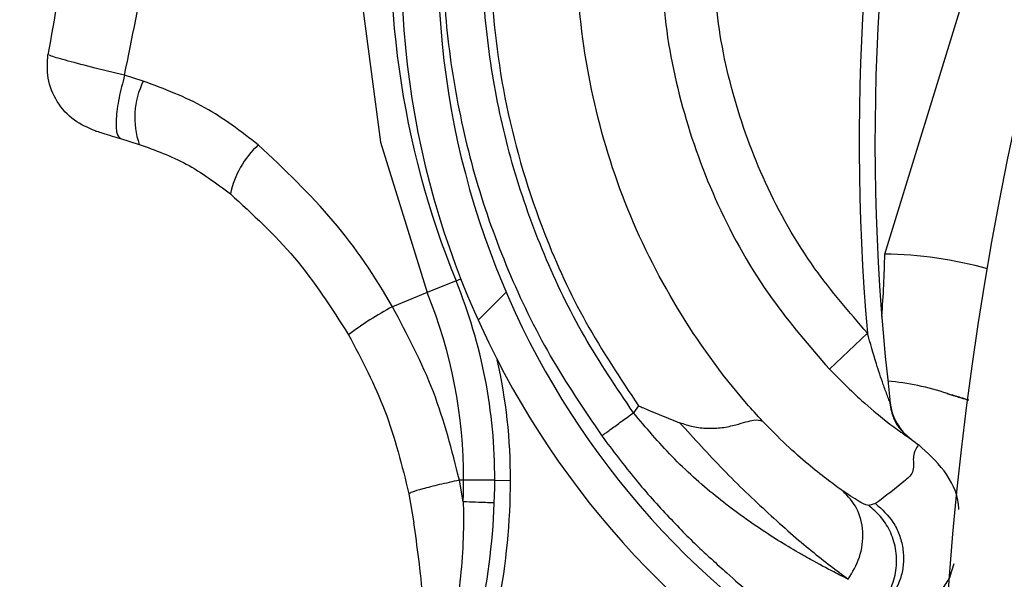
# Model space of a CAD drawing. Header units: inches. Extents: x 170 to 284, y 215 to 248.
# Tile 160 of 202: x 186.174 to 186.2384, y 224.662 to 224.6985. Entities that reach past the tile are written whole.
import ezdxf

# ---------------------------------------------------------------- set-up
doc = ezdxf.new("R2010")
doc.units = ezdxf.units.IN
doc.header["$LTSCALE"] = 0.25
doc.header["$MEASUREMENT"] = 0
doc.layers.add('ANNOTATIONS', color=1, linetype='Continuous')
doc.layers.add('RH BENCH MOUNT', color=7, linetype='Continuous')
doc.styles.add('ARIAL', font='arial.ttf', dxfattribs={"height": 0.09375})
doc.dimstyles.new('STANDARD$0', dxfattribs={"dimtxt": 0.09375, "dimasz": 0.09375, "dimexe": 0.03125, "dimexo": 0.046875, "dimgap": 0.09, "dimtad": 0, "dimtih": 1, "dimtoh": 1, "dimdec": 4, "dimzin": 0, "dimdsep": 46, "dimtxsty": 'ARIAL', "dimcen": 0.09, "dimadec": 0, "dimazin": 0, "dimtfac": 1, "dimtdec": 4, "dimtofl": 0, "dimtmove": 0, "dimatfit": 1, "dimfxl": 1, "dimtolj": 1, "dimtzin": 0, "dimarcsym": 0})
pattern_1 = [(45, (176.0930244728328, 218.320867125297), (-0.03026527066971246, 0.03026527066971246), [])]

# ---------------------------------------------------------------- blocks, each defined once
blk = doc.blocks.new('*D44')
at = {"layer": 'ANNOTATIONS', "color": 0, "lineweight": -2, "transparency": 16777216}
for p, q in [((185.9644948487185, 225.4792255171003), (185.9644948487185, 226.2131025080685)), ((187.3643717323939, 224.3791894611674), (187.3643717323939, 226.2131025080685)), ((186.0582448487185, 226.1818525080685), (186.3541591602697, 226.1818525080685)), ((187.2706217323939, 226.1818525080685), (186.9747074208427, 226.1818525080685))]:
    blk.add_line(p, q, dxfattribs=at)
at = {"layer": 'ANNOTATIONS', "color": 0, "transparency": 16777216}
for points in [[(186.0582448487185, 226.1974775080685), (186.0582448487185, 226.1662275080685), (185.9644948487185, 226.1818525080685)], [(187.2706217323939, 226.1974775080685), (187.2706217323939, 226.1662275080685), (187.3643717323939, 226.1818525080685)]]:
    blk.add_solid(points, dxfattribs=at)
at = {"layer": 'defpoints', "color": 0, "transparency": 16777216}
for p in [(187.3643717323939, 226.1818525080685), (185.9644948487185, 225.4323505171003), (187.3643717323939, 224.3323144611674)]:
    blk.add_point(p, dxfattribs=at)
at = {"layer": 'ANNOTATIONS', "color": 0, "transparency": 16777216, "insert": (186.6644332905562, 226.1818525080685), "char_height": 0.09375, "attachment_point": 5, "style": 'ARIAL'}
blk.add_mtext('\\A1;DIM "A"', dxfattribs=at)

msp = doc.modelspace()

# ---------------------------------------------------------------- hatches: boundary and pattern name
at = {"layer": 'RH BENCH MOUNT'}
h = msp.add_hatch(dxfattribs=at)
h.set_pattern_fill('ANSI31', color=256, scale=0.34241245, angle=2.8e-322, style=0)
h.set_pattern_definition([(45, (176.1263761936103, 218.320867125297), (-0.03026527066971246, 0.03026527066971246), [])])
edge = h.paths.add_edge_path(flags=0)
edge.add_arc((186.41301658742, 224.2130895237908), 0.021400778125, 89.9999999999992, 390.52248781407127, ccw=False)
edge.add_line((186.41301658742, 224.2344903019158), (186.485779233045, 224.2344903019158))
edge.add_arc((186.485779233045, 224.6453852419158), 0.4108949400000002, 270, 450.0000000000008)
edge.add_line((186.485779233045, 225.0562801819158), (186.00212164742, 225.0562801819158))
edge.add_arc((186.00212164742, 225.0605603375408), 0.004280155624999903, 180.0000000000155, 269.9999999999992, ccw=False)
edge.add_line((185.997841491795, 225.0605603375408), (185.997841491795, 225.1033618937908))
edge.add_arc((186.00212164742, 225.1033618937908), 0.004280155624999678, 360, 540, ccw=False)
edge.add_line((186.006401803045, 225.1033618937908), (186.006401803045, 225.0605603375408))
edge.add_line((186.006401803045, 225.0605603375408), (186.003169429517, 225.0605603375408))
edge.add_line((186.003169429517, 225.0605603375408), (186.003169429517, 225.1033618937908))
edge.add_arc((186.00212164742, 225.1033618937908), 0.001047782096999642, 360, 540.0000000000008)
edge.add_line((186.001073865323, 225.1033618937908), (186.001073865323, 225.0605603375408))
edge.add_arc((186.00212164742, 225.0605603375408), 0.001047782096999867, 180, 270)
edge.add_line((186.00212164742, 225.0595125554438), (186.485779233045, 225.0595125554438))
edge.add_arc((186.485779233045, 224.6453852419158), 0.4141273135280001, 269.9999999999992, 450, ccw=False)
edge.add_line((186.485779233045, 224.2312579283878), (186.41301658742, 224.2312579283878))
edge.add_arc((186.41301658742, 224.2130895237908), 0.018168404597, 450.0000000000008, 750.5224878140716)
edge.add_arc((186.4277648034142, 224.221784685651), 0.001047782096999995, 390.5224878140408, 495.0000000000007)
edge.add_line((186.4270239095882, 224.222525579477), (186.4183287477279, 224.2138304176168))
edge.add_line((186.4183287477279, 224.2138304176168), (186.4160431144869, 224.2161160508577))
edge.add_line((186.4160431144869, 224.2161160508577), (186.4247382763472, 224.224811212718))
edge.add_arc((186.4277648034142, 224.221784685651), 0.004280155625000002, 390.522487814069, 495.0000000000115, ccw=False)
h = msp.add_hatch(dxfattribs=at)
h.set_pattern_fill('ANSI31', color=256, scale=0.34241245, style=0)
h.set_pattern_definition(pattern_1)
edge = h.paths.add_edge_path(flags=0)
edge.add_line((186.4524275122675, 225.0520000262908), (186.1100150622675, 225.0520000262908))
edge.add_line((186.1100150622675, 225.0520000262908), (186.1100150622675, 225.0562801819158))
edge.add_line((186.1100150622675, 225.0562801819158), (186.4524275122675, 225.0562801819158))
edge.add_arc((186.4524275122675, 224.6453852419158), 0.4108949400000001, 269.9999999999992, 450, ccw=False)
edge.add_line((186.4524275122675, 224.2344903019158), (186.3796648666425, 224.2344903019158))
edge.add_line((186.3796648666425, 224.2344903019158), (186.3796648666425, 224.2387704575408))
edge.add_line((186.3796648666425, 224.2387704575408), (186.4524275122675, 224.2387704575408))
edge.add_arc((186.4524275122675, 224.6453852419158), 0.406614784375, 270, 450.0000000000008)
h = msp.add_hatch(dxfattribs=at)
h.set_pattern_fill('ANSI32', color=256, scale=0.34241245, angle=2.8e-322, style=0)
h.set_pattern_definition([(45, (176.0930244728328, 218.320867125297), (-0.09079581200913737, 0.09079581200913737), []), (45, (176.1535550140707, 218.320867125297), (-0.09079581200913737, 0.09079581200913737), [])])
edge = h.paths.add_edge_path(flags=0)
edge.add_arc((186.4524275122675, 224.6453852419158), 0.2182879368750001, 180, 540, ccw=False)
edge = h.paths.add_edge_path(flags=0)
edge.add_arc((186.4524275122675, 224.6453852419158), 0.2097276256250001, 180, 540, ccw=False)
h = msp.add_hatch(dxfattribs=at)
h.set_pattern_fill('ANSI31', color=256, scale=0.34241245, angle=2.8e-322, style=0)
h.set_pattern_definition(pattern_1)
edge = h.paths.add_edge_path(flags=0)
edge.add_arc((186.2041794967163, 224.6238827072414), 0.001712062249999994, 432.8696093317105, 455.0800296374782)
edge.add_line((186.20402789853, 224.6255880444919), (186.2038141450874, 224.627992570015))
edge.add_arc((186.2041794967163, 224.6238827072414), 0.004126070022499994, 432.8696093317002, 455.08002963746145, ccw=False)
edge.add_arc((186.2015572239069, 224.6153749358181), 0.01302879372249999, 384.3457767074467, 432.8696093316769, ccw=False)
edge.add_arc((186.196571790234, 224.6136151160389), 0.01830194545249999, 342.8696093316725, 382.9309823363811, ccw=False)
edge.add_arc((186.2028217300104, 224.6116887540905), 0.01176186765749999, 275.0104670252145, 342.86960933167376, ccw=False)
edge.add_arc((186.2015874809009, 224.6154731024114), 0.01566536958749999, 218.1266773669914, 278.30040914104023, ccw=False)
edge.add_arc((186.2089842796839, 224.6216851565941), 0.02532140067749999, 195.7238575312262, 218.8505426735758, ccw=False)
edge.add_arc((186.1993204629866, 224.6179992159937), 0.01504902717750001, 155.0253276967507, 192.1842589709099, ccw=False)
edge.add_arc((186.2108052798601, 224.6130619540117), 0.02754708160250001, 436.1781124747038, 515.802183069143, ccw=False)
edge.add_arc((186.2183269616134, 224.6485092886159), 0.008748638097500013, 263.8282282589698, 410.8110415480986)
edge.add_arc((186.2556716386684, 224.7022467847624), 0.05672062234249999, 162.4402450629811, 235.8795090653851, ccw=False)
edge.add_arc((186.4073322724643, 224.6567558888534), 0.2150521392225, 506.2956368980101, 523.0756629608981, ccw=False)
edge.add_arc((186.2518501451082, 224.7592490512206), 0.02884824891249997, 448.028452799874, 504.2833661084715, ccw=False)
edge.add_arc((186.2513591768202, 224.8164788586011), 0.0284373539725, 272.9902032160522, 326.5886769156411)
edge.add_arc((186.262399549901, 224.8087046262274), 0.01494630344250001, 328.1610501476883, 383.4168014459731)
edge.add_arc((186.2585927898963, 224.8079789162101), 0.0187470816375, 380.8274838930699, 414.3092253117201)
edge.add_arc((186.262141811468, 224.811937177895), 0.0134739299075, 416.7471667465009, 455.1432550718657)
edge.add_arc((186.2617552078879, 224.8194016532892), 0.006011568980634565, 457.8521419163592, 478.5871829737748)
edge.add_arc((186.2689755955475, 224.8095800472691), 0.01816498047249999, 483.768869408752, 522.869609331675)
edge.add_arc((186.2620712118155, 224.8117081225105), 0.01094007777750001, 522.8696093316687, 612.8696093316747)
edge.add_arc((186.2593985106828, 224.8030367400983), 0.001866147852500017, 252.8696093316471, 268.5118557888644)
edge.add_line((186.2593500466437, 224.8011712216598), (186.2592873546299, 224.7987580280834))
edge.add_arc((186.2593985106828, 224.8030367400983), 0.004280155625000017, 252.8696093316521, 268.51185578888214, ccw=False)
edge.add_arc((186.2620712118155, 224.8117081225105), 0.01335408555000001, 162.8696093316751, 252.86960933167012, ccw=False)
edge.add_arc((186.2689755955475, 224.8095800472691), 0.020578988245, 483.4809676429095, 522.8696093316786, ccw=False)
edge.add_arc((186.2617552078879, 224.8194016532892), 0.008425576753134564, 457.44727651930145, 479.3693202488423, ccw=False)
edge.add_arc((186.262141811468, 224.811937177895), 0.01588793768, 416.55991158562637, 455.3401900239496, ccw=False)
edge.add_arc((186.2585927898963, 224.8079789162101), 0.02116108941, 380.97414010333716, 414.44678106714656, ccw=False)
edge.add_arc((186.262399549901, 224.8087046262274), 0.01736031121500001, 328.0498574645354, 383.2354626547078, ccw=False)
edge.add_arc((186.2513591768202, 224.8164788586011), 0.030851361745, 272.78776661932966, 326.6491469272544, ccw=False)
edge.add_arc((186.2518501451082, 224.7592490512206), 0.02643424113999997, 447.8113188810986, 504.1932224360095)
edge.add_arc((186.4073322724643, 224.6567558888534), 0.21263813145, 506.3072777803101, 523.0792988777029)
edge.add_arc((186.2556716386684, 224.7022467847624), 0.05430661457, 522.426235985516, 595.9841441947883)
edge.add_arc((186.2183269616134, 224.6485092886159), 0.01116264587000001, 262.93064822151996, 411.39869652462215, ccw=False)
edge.add_arc((186.2108052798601, 224.6130619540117), 0.02513307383, 435.8410095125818, 515.8402671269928)
edge.add_arc((186.1993204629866, 224.6179992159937), 0.01263501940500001, 514.9526566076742, 551.8523061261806)
edge.add_arc((186.2089842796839, 224.6216851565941), 0.022907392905, 195.9139156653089, 218.8893245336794)
edge.add_arc((186.2015874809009, 224.6154731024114), 0.01325136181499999, 218.0618497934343, 278.6048591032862)
edge.add_arc((186.2028217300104, 224.6116887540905), 0.009347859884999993, 274.5921334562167, 342.8696093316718)
edge.add_arc((186.196571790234, 224.6136151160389), 0.01588793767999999, 342.8696093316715, 382.8217882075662)
edge.add_arc((186.2015572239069, 224.6153749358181), 0.01061478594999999, 384.5041106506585, 432.869609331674)

# ---------------------------------------------------------------- linework, layer by layer
for p, q in [((186.230551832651, 224.683230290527), (186.2498213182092, 224.7457487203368)), ((186.1820896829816, 224.6945269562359), (186.1808595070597, 224.6949134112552)), ((186.1806010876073, 224.6907759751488), (186.1818260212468, 224.6903984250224)), ((186.2025277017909, 224.6814854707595), (186.2006446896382, 224.6807177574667)), ((186.2025277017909, 224.6814854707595), (186.2028376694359, 224.681611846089)), ((186.2006446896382, 224.6807177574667), (186.1983752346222, 224.6797924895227)), ((186.2294152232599, 224.6780736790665), (186.2269291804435, 224.6757219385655)), ((186.2144574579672, 224.6733148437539), (186.214127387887, 224.67286322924)), ((186.2321167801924, 224.6712518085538), (186.2324735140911, 224.6709880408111)), ((186.2324735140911, 224.6709880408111), (186.2327543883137, 224.670771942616)), ((186.202999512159, 224.6670451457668), (186.2027502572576, 224.6684568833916)), ((186.2030280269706, 224.6684560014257), (186.2027502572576, 224.6684568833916)), ((186.20506151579, 224.6684495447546), (186.2030280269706, 224.6684560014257)), ((186.20506151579, 224.6684495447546), (186.2060887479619, 224.6684462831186)), ((186.1994506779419, 224.6675641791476), (186.199781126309, 224.6656782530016)), ((186.2299530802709, 224.6669301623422), (186.2295074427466, 224.6667932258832)), ((186.1998925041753, 224.6648170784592), (186.1997815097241, 224.6656782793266)), ((186.234830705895, 224.662183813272), (186.235086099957, 224.6630203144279))]:
    msp.add_line(p, q, dxfattribs=at)
at = {"layer": 'RH BENCH MOUNT', "flags": 128}
msp.add_lwpolyline([(186.1968376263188, 224.7115340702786), (186.1966728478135, 224.7107510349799), (186.1962809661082, 224.7004547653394), (186.1975927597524, 224.6905444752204), (186.2006446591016, 224.6807178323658), (186.2006446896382, 224.6807177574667), (186.2006446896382, 224.6807177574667)], dxfattribs=at)
at = {"layer": 'RH BENCH MOUNT'}
msp.add_circle((186.4524275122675, 224.6453852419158), 0.218287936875, dxfattribs=at)
for centre, radius, start, end in [((186.3754347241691, 224.6905616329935), 0.1465525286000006, 148.2102277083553, 184.8881843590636), ((186.3754347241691, 224.6905616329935), 0.1455252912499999, 148.2240339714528, 186.7401596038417), ((186.2556716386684, 224.7022467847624), 0.05672062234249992, 162.4402450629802, 235.8795090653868), ((186.2556716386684, 224.7022467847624), 0.05430661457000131, 162.4262359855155, 235.9841441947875), ((186.2561129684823, 224.7033324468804), 0.05786770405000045, 173.7715006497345, 202.1809632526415), ((186.1868114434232, 224.6921527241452), 0.005285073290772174, 153.3054818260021, 199.3862449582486), ((186.1937640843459, 224.6858830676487), 0.006116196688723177, 132.8655740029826, 167.9731871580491), ((186.1719575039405, 224.6840013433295), 0.05859940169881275, 355.2621459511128, 359.2460785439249), ((186.2302722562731, 224.657550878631), 0.02568093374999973, 74.17282644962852, 89.37623518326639), ((186.1708204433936, 224.6685582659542), 0.03424124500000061, 359.8180768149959, 22.18096325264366), ((186.1708204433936, 224.6685582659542), 0.0322077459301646, 359.8180768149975, 22.18096325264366), ((186.209288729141, 224.6594768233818), 0.02306145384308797, 118.2445140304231, 126.7082224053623), ((186.1708204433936, 224.6685582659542), 0.03526848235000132, 359.8180768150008, 12.70827030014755), ((186.2292044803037, 224.6578799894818), 0.01712062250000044, 71.480106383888, 84.81620946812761), ((186.23480571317, 224.6746010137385), 0.0005136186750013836, 251.4801063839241, 252.883864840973), ((186.2343156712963, 224.6738836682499), 0.003424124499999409, 186.7401596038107, 233.4920208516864), ((186.1619177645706, 224.6685865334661), 0.04314396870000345, 338.6409130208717, 359.8180768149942), ((186.1619177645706, 224.6685865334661), 0.04111046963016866, 357.8501057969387, 359.8180768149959), ((186.1619177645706, 224.6685865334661), 0.04417120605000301, 338.6409130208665, 359.8180768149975)]:
    msp.add_arc(centre, radius, start, end, dxfattribs=at)
for points, knots in [([(186.1758721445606, 224.6962543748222), (186.1767331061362, 224.7010730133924), (186.1784920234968, 224.7109173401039), (186.1812563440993, 224.7205338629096), (186.1826675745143, 224.7254432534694)], [0, 0, 0, 0, 0.4894838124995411, 1, 1, 1, 1]), ([(186.1808646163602, 224.6949126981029), (186.1818340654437, 224.6997834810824), (186.1837711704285, 224.7095160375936), (186.186546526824, 224.7190632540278), (186.1879329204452, 224.7238324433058)], [0, 0, 0, 0, 0.500462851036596, 1, 1, 1, 1]), ([(186.2074258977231, 224.7196331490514), (186.2066103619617, 224.7167062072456), (186.2049522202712, 224.7107551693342), (186.2045519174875, 224.7016836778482), (186.205600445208, 224.692814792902), (186.2078812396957, 224.6852262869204), (186.2108908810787, 224.6786639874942), (186.2132624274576, 224.6751071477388), (186.2144574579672, 224.6733148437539)], [0, 0, 0, 0, 0.1870908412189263, 0.3803918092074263, 0.5558755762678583, 0.7364481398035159, 0.8671952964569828, 1, 1, 1, 1]), ([(186.214127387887, 224.67286322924), (186.2130170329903, 224.674504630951), (186.2107945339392, 224.6777900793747), (186.2082046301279, 224.6831640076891), (186.2061960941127, 224.6887807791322), (186.204864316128, 224.6946055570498), (186.2041924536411, 224.7005421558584), (186.2042297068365, 224.7065120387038), (186.2049002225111, 224.7124401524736), (186.2059299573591, 224.7162711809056), (186.2064432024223, 224.718180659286)], [0, 0, 0, 0, 0.1247413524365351, 0.2496837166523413, 0.3746881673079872, 0.499985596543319, 0.6253465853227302, 0.7503062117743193, 0.8755465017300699, 1, 1, 1, 1]), ([(186.2225503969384, 224.6723189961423), (186.2222056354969, 224.6727001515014), (186.2201393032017, 224.6749846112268), (186.2168256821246, 224.6795966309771), (186.2133809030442, 224.6865197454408), (186.2111797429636, 224.6939369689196), (186.2102029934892, 224.701799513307), (186.2106498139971, 224.7099022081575), (186.2119237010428, 224.715294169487), (186.2128013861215, 224.7179033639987), (186.2128013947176, 224.7179033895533)], [0, 0, 0, 0, 0.03155846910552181, 0.1891461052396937, 0.3467338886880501, 0.5043277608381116, 0.6619226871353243, 0.8309600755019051, 0.9999983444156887, 1, 1, 1, 1]), ([(186.2017723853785, 224.7066679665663), (186.2017128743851, 224.7045795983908), (186.2015938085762, 224.7004013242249), (186.2023361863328, 224.6941619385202), (186.2037284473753, 224.6880464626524), (186.2058389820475, 224.6821496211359), (186.2085597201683, 224.6765165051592), (186.2108871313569, 224.673073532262), (186.2120487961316, 224.6713550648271)], [0, 0, 0, 0, 0.1669692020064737, 0.3340613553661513, 0.5010874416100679, 0.6678519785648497, 0.8342172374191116, 1, 1, 1, 1]), ([(186.2160595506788, 224.7053668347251), (186.2160148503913, 224.7034057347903), (186.2159186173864, 224.6991837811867), (186.217173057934, 224.6927832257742), (186.2195137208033, 224.6862970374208), (186.2227840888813, 224.680503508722), (186.2256328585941, 224.6772173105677), (186.2269291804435, 224.6757219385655)], [0, 0, 0, 0, 0.1810254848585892, 0.3897206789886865, 0.598415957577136, 0.8172607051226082, 1, 1, 1, 1]), ([(186.2294152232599, 224.6780736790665), (186.2282293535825, 224.6794417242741), (186.2256233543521, 224.6824480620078), (186.222630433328, 224.6877480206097), (186.2204932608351, 224.6936818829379), (186.219364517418, 224.6993690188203), (186.2194425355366, 224.7030614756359), (186.219476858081, 224.7046858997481)], [0, 0, 0, 0, 0.1859244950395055, 0.4085770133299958, 0.6208996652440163, 0.8332222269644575, 1, 1, 1, 1]), ([(186.1789545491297, 224.6912834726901), (186.178476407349, 224.6914857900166), (186.1774874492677, 224.6919042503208), (186.1763897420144, 224.6931531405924), (186.1757557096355, 224.6946843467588), (186.1758201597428, 224.6957478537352), (186.1758513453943, 224.6962624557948)], [0, 0, 0, 0, 0.2415860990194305, 0.4996813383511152, 0.7579094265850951, 1, 1, 1, 1]), ([(186.180864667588, 224.694912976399), (186.1801118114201, 224.6950971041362), (186.1785966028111, 224.6954676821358), (186.1769046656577, 224.6959133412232), (186.1759307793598, 224.6961948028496), (186.1759464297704, 224.6962264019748), (186.1759525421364, 224.6962387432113)], [0, 0, 0, 0, 0.2719162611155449, 0.547262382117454, 0.8231804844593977, 1, 1, 1, 1]), ([(186.180864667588, 224.694912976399), (186.1807329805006, 224.694408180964), (186.1804600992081, 224.693362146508), (186.1802826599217, 224.6920101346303), (186.1803123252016, 224.6910418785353), (186.1805071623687, 224.6908625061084), (186.1806011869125, 224.6907759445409)], [0, 0, 0, 0, 0.2412900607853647, 0.4999999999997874, 0.7587099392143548, 1, 1, 1, 1]), ([(186.1896033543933, 224.6903659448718), (186.1884739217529, 224.6912350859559), (186.1861685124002, 224.6930091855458), (186.1834674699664, 224.6940142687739), (186.1820896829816, 224.6945269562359)], [0, 0, 0, 0, 0.4899054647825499, 1, 1, 1, 1]), ([(186.1789548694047, 224.6912833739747), (186.1789538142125, 224.6912836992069), (186.1788711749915, 224.6913091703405), (186.1789671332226, 224.6912795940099), (186.1792747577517, 224.6911847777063), (186.1798541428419, 224.691006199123), (186.1803530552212, 224.6908524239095), (186.1806011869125, 224.6907759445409)], [0, 0, 0, 0, 0.00323000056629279, 0.2529631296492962, 0.5032304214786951, 0.7529340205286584, 0.9999999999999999, 0.9999999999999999, 0.9999999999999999, 0.9999999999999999]), ([(186.1818260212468, 224.6903984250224), (186.1828716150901, 224.6900199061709), (186.1850043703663, 224.6892478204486), (186.1868442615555, 224.6878632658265), (186.1877821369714, 224.6871574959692)], [0, 0, 0, 0, 0.4902549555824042, 1, 1, 1, 1]), ([(186.1983752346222, 224.6797924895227), (186.1983752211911, 224.6797925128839), (186.1972435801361, 224.6817608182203), (186.1946390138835, 224.6856197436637), (186.1913003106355, 224.6887665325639), (186.1896033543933, 224.6903659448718)], [0, 0, 0, 0, 5.836249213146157e-06, 0.4917349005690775, 1, 1, 1, 1]), ([(186.1877821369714, 224.6871574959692), (186.1892382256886, 224.6858273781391), (186.1922012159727, 224.6831207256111), (186.1943905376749, 224.6797030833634), (186.1955039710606, 224.6779649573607)], [0, 0, 0, 0, 0.4914254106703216, 1, 1, 1, 1]), ([(186.2027502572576, 224.6684568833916), (186.2022569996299, 224.6704081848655), (186.2012575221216, 224.6743620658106), (186.1993442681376, 224.6779667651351), (186.1983752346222, 224.6797924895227)], [0, 0, 0, 0, 0.4935154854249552, 1, 1, 1, 1]), ([(186.1955039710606, 224.6779649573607), (186.196361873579, 224.6763330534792), (186.1981004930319, 224.6730258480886), (186.1989966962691, 224.669400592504), (186.1994506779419, 224.6675641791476)], [0, 0, 0, 0, 0.4934389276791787, 1, 1, 1, 1]), ([(186.2308644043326, 224.6736185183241), (186.2308621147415, 224.6736239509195), (186.2308212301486, 224.6737209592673), (186.2306799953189, 224.6740837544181), (186.2303863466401, 224.6748957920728), (186.2299285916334, 224.676268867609), (186.2296066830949, 224.677400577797), (186.2294152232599, 224.6780736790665)], [0, 0, 0, 0, 0.005253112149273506, 0.09380336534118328, 0.2660256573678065, 0.5634579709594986, 0.9999999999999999, 0.9999999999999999, 0.9999999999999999, 0.9999999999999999]), ([(186.2269291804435, 224.6757219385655), (186.2276284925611, 224.6750164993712), (186.2288583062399, 224.6737759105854), (186.2305105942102, 224.6724040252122), (186.2315718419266, 224.6716106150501), (186.2319816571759, 224.6713368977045), (186.2320999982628, 224.6712643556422), (186.2321000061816, 224.671264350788)], [0, 0, 0, 0, 0.3699466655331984, 0.6505899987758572, 0.8492685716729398, 0.9999899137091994, 1, 1, 1, 1]), ([(186.2360149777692, 224.673699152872), (186.2358501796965, 224.6737484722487), (186.2355642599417, 224.6738340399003), (186.2352060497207, 224.6739423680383), (186.2349650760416, 224.6740155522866), (186.2347991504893, 224.6740661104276), (186.2346953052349, 224.6740978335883), (186.234648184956, 224.6741122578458), (186.2346442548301, 224.6741134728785), (186.2346425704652, 224.6741139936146)], [0, 0, 0, 0, 0.3254680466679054, 0.5646773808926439, 0.7187998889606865, 0.8200788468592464, 0.9236577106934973, 0.9672813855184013, 1, 1, 1, 1]), ([(186.2346545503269, 224.6741101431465), (186.2346560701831, 224.6741096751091), (186.2346596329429, 224.6741085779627), (186.2347078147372, 224.6740937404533), (186.2348134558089, 224.6740612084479), (186.234981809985, 224.6740093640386), (186.2352272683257, 224.6739337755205), (186.2355801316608, 224.6738251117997), (186.2358587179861, 224.6737393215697), (186.236014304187, 224.6736914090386)], [0, 0, 0, 0, 0.03189143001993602, 0.07475806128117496, 0.1789066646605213, 0.2823646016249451, 0.4408509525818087, 0.68772381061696, 1, 1, 1, 1]), ([(186.2308644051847, 224.6736185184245), (186.2309192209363, 224.673270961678), (186.2310146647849, 224.6726658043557), (186.2314592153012, 224.6718523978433), (186.2318730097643, 224.6714728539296), (186.2321001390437, 224.6712645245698)], [0, 0, 0, 0, 0.3783552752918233, 0.6587829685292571, 1, 1, 1, 1]), ([(186.230915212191, 224.6734817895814), (186.230913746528, 224.6734857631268), (186.2309104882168, 224.6734945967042), (186.2308943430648, 224.6735386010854), (186.2308854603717, 224.6735628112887)], [0, 0, 0, 0, 0.4498228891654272, 0.9999999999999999, 0.9999999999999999, 0.9999999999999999, 0.9999999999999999]), ([(186.2120487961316, 224.6713550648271), (186.2120765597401, 224.6713752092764), (186.2121192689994, 224.6714061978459), (186.2123784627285, 224.6715942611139), (186.2126467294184, 224.6717889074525), (186.2129797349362, 224.6720305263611), (186.2134636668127, 224.6723816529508), (186.2138659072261, 224.6726735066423), (186.214127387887, 224.67286322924)], [0, 0, 0, 0, 0.2394567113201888, 0.3683605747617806, 0.5000000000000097, 0.6316394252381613, 0.7605432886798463, 0.9999999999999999, 0.9999999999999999, 0.9999999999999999, 0.9999999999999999]), ([(186.2281626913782, 224.6619837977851), (186.2278558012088, 224.6621381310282), (186.2271227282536, 224.6625067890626), (186.226089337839, 224.6630640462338), (186.225271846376, 224.6635188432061), (186.2241511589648, 224.6641552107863), (186.2222777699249, 224.6653175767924), (186.219436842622, 224.6674032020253), (186.2166345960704, 224.6698911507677), (186.2149513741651, 224.6718864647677), (186.214127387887, 224.67286322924)], [0, 0, 0, 0, 0.08980644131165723, 0.2145219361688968, 0.2531624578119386, 0.2759662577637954, 0.4628905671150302, 0.6373953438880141, 0.8224944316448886, 1, 1, 1, 1]), ([(186.2144574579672, 224.6733148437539), (186.2144680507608, 224.6733102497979), (186.2145736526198, 224.6732644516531), (186.215462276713, 224.672881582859), (186.2163459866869, 224.6725272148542), (186.2171339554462, 224.6722112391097)], [0, 0, 0, 0, 0.01193493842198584, 0.1189819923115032, 1, 1, 1, 1]), ([(186.217139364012, 224.6722262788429), (186.2174324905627, 224.672126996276), (186.2180342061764, 224.6719231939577), (186.2189908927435, 224.6718231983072), (186.2199601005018, 224.6718706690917), (186.2210798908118, 224.6721325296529), (186.2220806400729, 224.6724709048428), (186.2223963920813, 224.6723694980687), (186.2225512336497, 224.6723197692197)], [0, 0, 0, 0, 0.1136768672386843, 0.2333502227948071, 0.3620694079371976, 0.5019163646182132, 0.7557448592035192, 1, 1, 1, 1]), ([(186.2171398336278, 224.6722259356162), (186.2180916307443, 224.6711770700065), (186.2200465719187, 224.6690227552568), (186.2230243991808, 224.6661865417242), (186.2259090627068, 224.6636670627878), (186.2273994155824, 224.6625556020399), (186.228164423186, 224.6619850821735)], [0, 0, 0, 0, 0.2305257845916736, 0.4734878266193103, 0.7297379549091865, 1, 1, 1, 1]), ([(186.2278270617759, 224.6677374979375), (186.227114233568, 224.668258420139), (186.2260325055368, 224.6690489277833), (186.2241226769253, 224.6707266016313), (186.2230767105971, 224.6717870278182), (186.2225512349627, 224.6723197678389)], [0, 0, 0, 0, 0.4901989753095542, 0.7438846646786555, 1, 1, 1, 1]), ([(186.2120487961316, 224.6713550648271), (186.2127784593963, 224.6703899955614), (186.2142197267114, 224.6684837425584), (186.216435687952, 224.6660178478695), (186.2181439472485, 224.6642857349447), (186.2189781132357, 224.6635319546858), (186.219226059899, 224.6633079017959)], [0, 0, 0, 0, 0.3013203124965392, 0.5951829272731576, 0.8796725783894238, 1, 1, 1, 1]), ([(186.2327598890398, 224.6707787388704), (186.2326142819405, 224.6705573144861), (186.2323229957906, 224.6701143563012), (186.2325294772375, 224.6689802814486), (186.2314928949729, 224.6680987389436), (186.2306129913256, 224.6674309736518), (186.2299530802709, 224.6669301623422)], [0, 0, 0, 0, 0.1666800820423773, 0.3334425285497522, 0.5000945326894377, 0.9999999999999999, 0.9999999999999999, 0.9999999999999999, 0.9999999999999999]), ([(186.2353926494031, 224.6665445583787), (186.2353874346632, 224.6666502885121), (186.2353428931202, 224.6675533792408), (186.2345292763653, 224.669170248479), (186.2333498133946, 224.6702424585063), (186.2327598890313, 224.6707787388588)], [0, 0, 0, 0, 0.06215861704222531, 0.5309259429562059, 0.9999999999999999, 0.9999999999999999, 0.9999999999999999, 0.9999999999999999]), ([(186.2027502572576, 224.6684568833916), (186.2023035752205, 224.6683578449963), (186.2013841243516, 224.6681539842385), (186.2002983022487, 224.6678794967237), (186.1995722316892, 224.6676637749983), (186.1994904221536, 224.6675967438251), (186.1994506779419, 224.6675641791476)], [0, 0, 0, 0, 0.2429069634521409, 0.4999999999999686, 0.7570930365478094, 1, 1, 1, 1]), ([(186.2281629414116, 224.6619821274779), (186.2284407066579, 224.662451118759), (186.2290177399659, 224.6634254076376), (186.2292040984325, 224.6651075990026), (186.2288299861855, 224.6666754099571), (186.228153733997, 224.6673917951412), (186.2278280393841, 224.6677368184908)], [0, 0, 0, 0, 0.2405618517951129, 0.4997464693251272, 0.7590693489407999, 1, 1, 1, 1]), ([(186.2295074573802, 224.6667932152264), (186.2293853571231, 224.6668232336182), (186.2291413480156, 224.6668832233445), (186.2282696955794, 224.6674495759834), (186.2278342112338, 224.6677325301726)], [0, 0, 0, 0, 0.5003922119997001, 1, 1, 1, 1]), ([(186.2029993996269, 224.667045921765), (186.2029994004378, 224.6670458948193), (186.2030167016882, 224.6664710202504), (186.2030244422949, 224.6642095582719), (186.2026399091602, 224.6596110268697), (186.2016043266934, 224.6557208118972), (186.2010033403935, 224.653463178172)], [0, 0, 0, 0, 5.869764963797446e-06, 0.125228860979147, 0.4923383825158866, 1, 1, 1, 1]), ([(186.2299530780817, 224.6669301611), (186.2303695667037, 224.6665518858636), (186.2310102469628, 224.6659699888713), (186.2315190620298, 224.6649112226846), (186.2317559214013, 224.6640274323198), (186.231799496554, 224.6631135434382), (186.2316373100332, 224.6619502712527), (186.231204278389, 224.6612011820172), (186.2309227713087, 224.6607142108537)], [0, 0, 0, 0, 0.2394514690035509, 0.3683457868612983, 0.4999761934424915, 0.6316105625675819, 0.7605158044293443, 0.9999999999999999, 0.9999999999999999, 0.9999999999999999, 0.9999999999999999]), ([(186.2286753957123, 224.6591277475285), (186.2289779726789, 224.6592862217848), (186.2296162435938, 224.6596205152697), (186.2304238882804, 224.6604286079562), (186.2310470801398, 224.6614790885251), (186.2313629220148, 224.662712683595), (186.2313191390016, 224.6639855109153), (186.2309359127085, 224.665145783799), (186.2303205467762, 224.6661091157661), (186.2297689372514, 224.6665732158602), (186.2295074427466, 224.6667932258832)], [0, 0, 0, 0, 0.1098512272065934, 0.2317256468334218, 0.3631776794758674, 0.4999999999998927, 0.6368223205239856, 0.7682743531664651, 0.8901487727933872, 1, 1, 1, 1]), ([(186.1998936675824, 224.6533138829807), (186.2000205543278, 224.654001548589), (186.2002713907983, 224.6553609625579), (186.2004163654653, 224.6574429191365), (186.2004217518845, 224.6597880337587), (186.2002484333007, 224.6622812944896), (186.200006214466, 224.6640069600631), (186.1998925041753, 224.6648170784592)], [0, 0, 0, 0, 0.1754155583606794, 0.346770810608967, 0.5287700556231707, 0.7787798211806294, 0.9999999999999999, 0.9999999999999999, 0.9999999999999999, 0.9999999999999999]), ([(186.219226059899, 224.6633079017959), (186.2195661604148, 224.662992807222), (186.2204976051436, 224.662129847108), (186.2216936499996, 224.6611447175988), (186.2227468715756, 224.6603060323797), (186.2233843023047, 224.6598242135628), (186.2234834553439, 224.6597501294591), (186.2235325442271, 224.6597134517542)], [0, 0, 0, 0, 0.1282528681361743, 0.3512504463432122, 0.5733912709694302, 0.7887937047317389, 1, 1, 1, 1]), ([(186.2348242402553, 224.6621628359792), (186.2347915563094, 224.6621056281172), (186.2346351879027, 224.6618319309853), (186.2344029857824, 224.6614739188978), (186.234196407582, 224.661203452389), (186.2341963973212, 224.6612034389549)], [0, 0, 0, 0, 0.2090106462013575, 0.9999607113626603, 1, 1, 1, 1])]:
    msp.add_open_spline(points, degree=3, knots=knots, dxfattribs=at)
msp.add_open_spline([(186.2050313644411, 224.6669680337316), (186.2050027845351, 224.6669691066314), (186.2049456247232, 224.6669712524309), (186.2044974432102, 224.6669880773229), (186.2038413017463, 224.6670127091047), (186.2032799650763, 224.6670337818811), (186.2029992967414, 224.6670443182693)], degree=3, dxfattribs=at)

# ---------------------------------------------------------------- dimensions: what is measured, and where the dimension line sits
at = {"layer": 'ANNOTATIONS'}
dim = msp.add_linear_dim(base=(187.3643717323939, 226.1818525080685), p1=(185.9644948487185, 225.4323505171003), p2=(187.3643717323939, 224.3323144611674), text='DIM "A"', dimstyle='STANDARD$0', dxfattribs=at)
dim.commit()
dim.dimension.update_dxf_attribs({"geometry": '*D44', "text_midpoint": (186.6644332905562, 226.1818525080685)})

doc.saveas('drawing.dxf')
